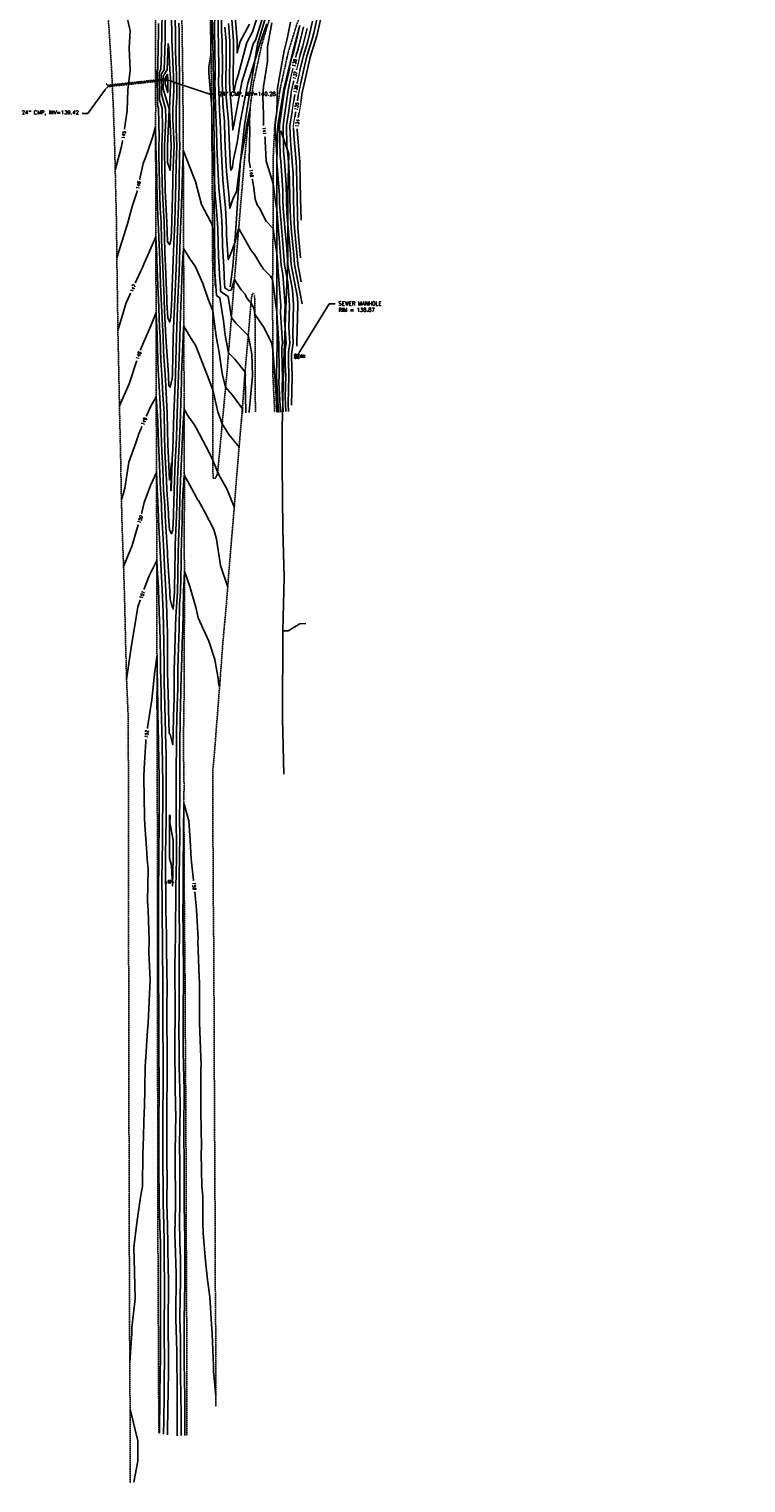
# Model space of a CAD drawing. Header units: feet. Extents: x 351431 to 355879, y 310968 to 329728.
# Tile 1 of 256: x 353261 to 354200, y 310968 to 312870. Entities that reach past the tile are written whole.
import ezdxf

# ---------------------------------------------------------------- set-up
doc = ezdxf.new("R2010")
doc.units = ezdxf.units.FT
doc.header["$MEASUREMENT"] = 0
doc.linetypes.add('D10', pattern=[0.15, 0.1, -0.05])
doc.linetypes.add('D25', pattern=[0.375, 0.25, -0.125])
for name, color, linetype in [('ELTCH-EG2', 253, 'Continuous'), ('ELTCN-EG2', 251, 'Continuous'), ('ELUDC', 153, 'D10'), ('ELUG', 153, 'EGASRT'), ('ELYSP', 1, 'D25'), ('ELYSS', 2, 'Continuous'), ('ESFS', 153, 'Continuous'), ('ESMask', 155, 'Continuous'), ('ESUD-CMP', 13, 'D10'), ('ESUS', 5, 'Continuous'), ('ETTC', 252, 'Continuous'), ('ETUD', 4, 'Continuous'), ('ETUS', 2, 'Continuous')]:
    doc.layers.add(name, color=color, linetype=linetype)
doc.styles.add('ANNO-TOPO', font='simplex.shx')
doc.styles.add('L60', font='simplex', dxfattribs={"height": 2.4})
doc.styles.add('L80', font='simplex', dxfattribs={"height": 4})
doc.styles.add('ROMANSM', font='romansm.shx')
doc.linetypes.add('EGASRT', pattern='A,0.15,-0.07,0.15,-0.04,["G",ROMANSM,S=0.08,R=0,X=-0.005,Y=-0.04],-0.12,0.15,-0.07,0.15,-0.04,[")",ROMANSM,S=0.08,R=0,X=-0.09,Y=-0.04],-0.075', length=1.015)

# ---------------------------------------------------------------- blocks, each defined once
blk = doc.blocks.new('ESUSMHOLE')
for radius, start, end in [(0.0738, 110, 160), (0.0492, 155, 205), (0.0492, 65, 115), (0.0738, 20, 70), (0.0492, 335, 25), (0.0738, 200, 250), (0.0492, 245, 295), (0.0738, 290, 340)]:
    blk.add_arc((0, 0), radius, start, end)
at = {"layer": 'ESMask', "const_width": 0.0738}
blk.add_lwpolyline([(-0.037, 0, 1), (0.037, 0, 1)], format="xyb", close=True, dxfattribs=at)
at = {"layer": 'ESMask'}
blk.add_solid([(0.08, -0.041), (0.08, 0.044), (0.219, -0.041), (0.219, 0.044)], dxfattribs=at)
at = {"style": 'L60'}
blk.add_text('SS', height=0.06, dxfattribs=at).set_placement((0.096, -0.027))
blk = doc.blocks.new('ESIPUBSIGN')
at = {"layer": 'ESMask'}
h = blk.add_hatch(color=256, dxfattribs=at)
edge = h.paths.add_edge_path()
edge.add_arc((0, 0), 0.03, 90, 450)
for p, q in [((-0.03, 0.105), (-0.045, 0.105)), ((-0.045, 0.105), (-0.045, 0.066)), ((-0.045, 0.038), (-0.045, -0.039)), ((-0.03, 0.105), (-0.03, 0.066)), ((-0.03, 0.038), (-0.03, -0.039)), ((-0.045, -0.067), (-0.045, -0.106)), ((-0.03, -0.106), (-0.045, -0.106)), ((-0.03, -0.067), (-0.03, -0.106))]:
    blk.add_line(p, q)
for start, end in [(144.2314, 216.3563), (17.9702, 107.0495), (253.5383, 340.7883)]:
    blk.add_arc((0, 0), 0.03, start, end)
blk.add_solid([(-0.045, -0.106), (-0.03, -0.106), (-0.045, 0.105), (-0.03, 0.105)], dxfattribs=at)

msp = doc.modelspace()

# ---------------------------------------------------------------- linework, layer by layer
at = {"layer": 'ELTCH-EG2', "flags": 128}
for points, elevation in [([(353442.8, 312591.7), (353442, 312617.7), (353439.7, 312659), (353439.5, 312667.7), (353439.2, 312678.3), (353438.8, 312717.5), (353440.4, 312752.6), (353440.1, 312766.2), (353434.7, 312785.1), (353434.3, 312811.1), (353438.1, 312817), (353439.6, 312854.7), (353439.8, 312866.9), (353440.1, 312910.9)], 143), ([(353446.9, 312910.4), (353448.3, 312867), (353448.3, 312856.4), (353449.9, 312817), (353450.7, 312809.2), (353450.8, 312789.5), (353449.6, 312766.4), (353449.7, 312752.3), (353451.2, 312717.3), (353449.8, 312680.2), (353449.5, 312668.5), (353448.4, 312620.8), (353448.3, 312617.6), (353447.3, 312596), (353445.7, 312588.1), (353442.8, 312591.7)], 143), ([(353585.6, 312368.9), (353584.3, 312397.9), (353583, 312416.4), (353580.6, 312450.4), (353579.7, 312455.5), (353579.1, 312458.8), (353569.1, 312479.3), (353564.4, 312486.3), (353557.2, 312497.1), (353556, 312503.7), (353552.1, 312512), (353550.2, 312513.9), (353546.1, 312518.9), (353544.4, 312523.2), (353539.3, 312529.1), (353533.4, 312537.6), (353530.3, 312542.7), (353529.2, 312538), (353527.3, 312532.5), (353525.9, 312528.7), (353523.1, 312528), (353517.7, 312531.6), (353517.6, 312533.1), (353517.4, 312536.3), (353516.6, 312559.1), (353514.7, 312586.3), (353514.1, 312609.2), (353513.3, 312626.6), (353511.4, 312648.9), (353510, 312662.5), (353508.1, 312698.2), (353507.7, 312705.5), (353506.5, 312749.7), (353506, 312755.4), (353504.8, 312801.5), (353504.9, 312804.5), (353504.5, 312855), (353504.3, 312857.7), (353504.8, 312903.8)], 144), ([(353590.8, 312368.8), (353588.6, 312408.4), (353588.9, 312416.5), (353588.7, 312420.9), (353588.3, 312457.4), (353588.5, 312459), (353585.9, 312498.9), (353585.3, 312503.2), (353584.7, 312508.4), (353582.2, 312527.2), (353580.3, 312542.6), (353577.6, 312546.8), (353568.2, 312556.2), (353566.9, 312557.7), (353566.9, 312558.3), (353565, 312561.3), (353556.5, 312575.2), (353552.4, 312580.3), (353536.7, 312608.3), (353535.9, 312610.3), (353535.5, 312608.4), (353530.7, 312590.8), (353526.4, 312578.7), (353522.1, 312568.7), (353520, 312600.5), (353519.7, 312609.7), (353518.4, 312636.9), (353517.4, 312648.9), (353514.9, 312673.3), (353513.6, 312698.2), (353512.8, 312715.9), (353511.8, 312749.6), (353510.6, 312764.2), (353509.6, 312801.6), (353509.7, 312812.4), (353509.4, 312854.8), (353508.8, 312862.7), (353509.2, 312903.2)], 143), ([(353594.2, 312369.2), (353592.6, 312398.7), (353593.1, 312416.4), (353592.8, 312426), (353592.5, 312454.1), (353593.2, 312459.1), (353590.6, 312499.5), (353590.9, 312508.5), (353587.3, 312558.8), (353586.9, 312561.1), (353585.8, 312576.4), (353581.6, 312605.4), (353580.9, 312609.5), (353572, 312619), (353563.3, 312635.7), (353560, 312640.2), (353557.5, 312647.5), (353555.9, 312662.5), (353549.7, 312697.4), (353550.3, 312739.4), (353550, 312746.9), (353549.9, 312750.3), (353550.7, 312766.7), (353546.8, 312747.3), (353543.5, 312725), (353538.6, 312700.1), (353538.3, 312698), (353538.2, 312697.8), (353533.2, 312657.2), (353528.5, 312649), (353524.1, 312635.8), (353523.6, 312647.2), (353523.5, 312648.9), (353519.8, 312684.2), (353519.1, 312698.1), (353517.8, 312726.3), (353517.1, 312749.4), (353515.1, 312773), (353514.3, 312801.8), (353514.6, 312820.3), (353514.3, 312854.7), (353513.4, 312867.7), (353513.7, 312902.6)], 142), ([(353452.1, 312894.2), (353453, 312867.4), (353453.1, 312841.4), (353454.1, 312817.2), (353454.6, 312812.4), (353454.7, 312781.4), (353453.9, 312766.8), (353454.1, 312739.7), (353455.1, 312717.2), (353454.2, 312693.5), (353453.6, 312668.3), (353452.9, 312635.9), (353452.2, 312617.6), (353450.5, 312579.4), (353450.2, 312568), (353448.4, 312521.3), (353448.2, 312517.4), (353447.1, 312493.9), (353445.7, 312486.8), (353443.1, 312492.5), (353442, 312512.2), (353441.8, 312517.2), (353440.1, 312560.4), (353439.8, 312568.2), (353439.3, 312577.9), (353438.2, 312617.6), (353436.5, 312647.5), (353435.9, 312667.7), (353435.3, 312692.2), (353435.1, 312717.5), (353436.1, 312740.2), (353435.6, 312766.5), (353432.3, 312778.1), (353431.7, 312813.6), (353434, 312817.2), (353434.9, 312839.8), (353435.4, 312867), (353435.6, 312894.3)], 144), ([(353572.6, 312877.3), (353563.3, 312849.6), (353557.8, 312831.9), (353547.7, 312799.4), (353544.3, 312781.7), (353537.8, 312748.2), (353533.9, 312721.4), (353528.8, 312698), (353527.7, 312689), (353525.7, 312685.6), (353524.8, 312695), (353524.6, 312698.1), (353522.8, 312736.7), (353522.4, 312749.3), (353519.6, 312781.8), (353519.1, 312801.9), (353519.4, 312828.2), (353519.3, 312854.6), (353517.9, 312872.7)], 141), ([(353562.7, 312893.6), (353554.1, 312866.8), (353546.4, 312852.5), (353535.1, 312810.1), (353532.6, 312801.9), (353529.7, 312787.1), (353528.7, 312799.4), (353528.6, 312802.2), (353529.1, 312844), (353529.1, 312854.3), (353526.9, 312882.7)], 139), ([(353550.2, 312876.8), (353537.8, 312853.8), (353533.8, 312839), (353534, 312851.9), (353534, 312854.2), (353531.4, 312887.7)], 138), ([(353597.6, 312369.6), (353596.6, 312389.1), (353597.4, 312416.4), (353596.9, 312431.1), (353596.7, 312450.8), (353598, 312459.2), (353596, 312489.7), (353596.5, 312508.7), (353593.7, 312548.9), (353591.3, 312561.3), (353588.5, 312601.7), (353588.2, 312605.5), (353585.7, 312634.6), (353583.5, 312647.1), (353580.9, 312668.1), (353572, 312697.3), (353570, 312732.9), (353568.5, 312745.2), (353568.4, 312758.4), (353567.6, 312781.9), (353568.3, 312795.2), (353573.6, 312827.8), (353573.5, 312847.1), (353579.3, 312878.4)], 141), ([(353617.8, 312539.6), (353613.3, 312562.6), (353612.9, 312568.1), (353609.4, 312604.8), (353608.5, 312616.4), (353607.7, 312647.5), (353607.1, 312680.8), (353606, 312696.8), (353603.5, 312724.5), (353603, 312743.7), (353606.8, 312767.1), (353609.6, 312787.7), (353615.9, 312816.1), (353620.6, 312835.7), (353626, 312852.9), (353629.9, 312869), (353632.6, 312880.8)], 136), ([(353617.6, 312620.2), (353616.9, 312647.7), (353616.1, 312695), (353616, 312696.5), (353612.3, 312738), (353612.2, 312743.3), (353618, 312780.2), (353618.7, 312785.2), (353628.9, 312831.1), (353629.5, 312833.7), (353638.3, 312861.6), (353639.1, 312865), (353643.6, 312884.5)], 134), ([(353604.8, 312378), (353606, 312416.2), (353605.2, 312441.3), (353605.1, 312444.2), (353607.4, 312459.5), (353606.7, 312470), (353607.8, 312509.2), (353606.4, 312529.1), (353600.1, 312561.8), (353598.3, 312588.3), (353596.7, 312605.2), (353594.1, 312635.8), (353593.8, 312647.2), (353593.6, 312659.5), (353590.9, 312697.3), (353590.3, 312704.1), (353589.4, 312744.2), (353589.8, 312747.3), (353596, 312791.4), (353596.5, 312793.7), (353607.3, 312838.7), (353607.6, 312839.8), (353616.1, 312875)], 139), ([(353612.3, 312456.2), (353612, 312455.6), (353612, 312456.6), (353611.9, 312458.5), (353612.1, 312459.6), (353612.1, 312460.2), (353613.5, 312509.4), (353612.8, 312519.1), (353604.5, 312562.1), (353603.2, 312581.6), (353600.9, 312605.1), (353598.9, 312629.3), (353598.4, 312647.3), (353598.1, 312666.6), (353596, 312697.2), (353594.7, 312710.9), (353593.9, 312744), (353595.5, 312753.9), (353600.6, 312790.2), (353603, 312801.2), (353611.7, 312837.7), (353613.7, 312844.1), (353620.7, 312873)], 138), ([(353618.9, 312510.7), (353608.9, 312562.3), (353608.1, 312574.9), (353605.2, 312604.9), (353603.7, 312622.8), (353603, 312647.4), (353602.6, 312673.7), (353601, 312697), (353599.1, 312717.7), (353598.5, 312743.9), (353601.1, 312760.5), (353605.1, 312788.9), (353609.5, 312808.6), (353616.2, 312836.7), (353619.9, 312848.5), (353625.3, 312871)], 137), ([(353443.5, 312851.4), (353444.6, 312845.8), (353445.7, 312816.8), (353446.8, 312805.9), (353446.8, 312797.6), (353445.3, 312765.9), (353445.3, 312765), (353447.3, 312717.3), (353446, 312685.3), (353444.8, 312689.4), (353442.8, 312695.5), (353442.5, 312717.5), (353444.7, 312765), (353444.7, 312765.9), (353437.2, 312792.1), (353436.9, 312808.5), (353442.1, 312816.8), (353443.5, 312851.4)], 142), ([(353439.5, 312806), (353442.8, 312811.2), (353443.3, 312803.7), (353443, 312787.4), (353439.6, 312799.1), (353439.5, 312806)], 141), ([(353545.2, 312368.2), (353544.3, 312414.7), (353544.6, 312417.7), (353544.5, 312419.6), (353544.2, 312421.2), (353530.7, 312438.1), (353522.6, 312446.6), (353518.3, 312469.6), (353515.9, 312488.3), (353511.1, 312518.7), (353506.7, 312521.7), (353506.1, 312533.7), (353504.7, 312552.5), (353504.4, 312555.8), (353504.2, 312560.2), (353503.3, 312594.5), (353501.7, 312612.5), (353500.5, 312615.2), (353499, 312618.5), (353487.3, 312640.8), (353479.4, 312670.7), (353476.7, 312677.4), (353463.3, 312711.8), (353463.1, 312704.8), (353462.3, 312685.2), (353461.9, 312667.8), (353461.9, 312666), (353460.2, 312617.5), (353459.8, 312610.1), (353458.4, 312567.6), (353457.8, 312551.4), (353456.3, 312517.4), (353455.3, 312493.9), (353454.5, 312467.5), (353453.8, 312435.6), (353453.1, 312417.8), (353451.2, 312376.4), (353450.9, 312367.4), (353449.5, 312319.3), (353449.5, 312317.9), (353449.4, 312316.9), (353447.3, 312267.2), (353447.3, 312266.3), (353447.2, 312266.1), (353447, 312267.2), (353447.9, 312302.4), (353445.3, 312280), (353443.5, 312317.9), (353443.2, 312325.7), (353442.4, 312367.5), (353440.3, 312403.3), (353439.5, 312417.8), (353437.4, 312448.3), (353436.9, 312467.4), (353435.6, 312490.9), (353434.4, 312517.3), (353433.7, 312535.9), (353432.5, 312568.1), (353430.7, 312608.1), (353430.4, 312617.5), (353430, 312624.6), (353428.8, 312667.7), (353428.2, 312693.4), (353428, 312703.9), (353427.6, 312717.6), (353427.1, 312742.2), (353422.9, 312728.3), (353416.8, 312710.7), (353413.4, 312700.9), (353411, 312694.2), (353402.5, 312656.3), (353396.6, 312638.1), (353390.2, 312615.4), (353376.3, 312570.9)], 146), ([(353540.8, 312368), (353540.7, 312373.3), (353527.7, 312391), (353518.7, 312401.5), (353514.2, 312419.6), (353510.2, 312446.9), (353506.2, 312468.3), (353502.1, 312501.6), (353495.8, 312516.9), (353489, 312537.5), (353479.4, 312559.3), (353472.5, 312569.3), (353463.7, 312583.3), (353463, 312575.8), (353462.7, 312572.6), (353462.6, 312567.4), (353462.5, 312566.5), (353460.4, 312517.4), (353460, 312509.3), (353458.7, 312467.5), (353458.4, 312452.5), (353457.1, 312417.7), (353456, 312392.8), (353455.3, 312367.3), (353454.4, 312336.1), (353453.4, 312317.8), (353452.8, 312304.3), (353451.2, 312267.2), (353450.5, 312235.7), (353450.4, 312233), (353449.8, 312215), (353448.1, 312209.9), (353445.3, 312215.1), (353444.1, 312232.8), (353444, 312236.9), (353441.7, 312267.3), (353441.2, 312279.8), (353439.4, 312317.7), (353438.6, 312339.8), (353438.1, 312367.6), (353436.6, 312391.4), (353435.2, 312417.7), (353434, 312435.9), (353433, 312467.5), (353432.3, 312480.2), (353430.8, 312517.3), (353430.5, 312523.6), (353428.8, 312568), (353428.5, 312574.8), (353428.3, 312580.9), (353427.4, 312598.2), (353421.5, 312584.6), (353411.5, 312562.5), (353410.1, 312558.4), (353407.4, 312553.1), (353388.6, 312511.8), (353377.8, 312475.8)], 147), ([(353536.4, 312323.3), (353523, 312339.8), (353514.3, 312353.8), (353508.7, 312369.4), (353502.1, 312398.3), (353495.1, 312416.4), (353479.8, 312455.6), (353477.7, 312459.2), (353473, 312466.6), (353466.9, 312476.3), (353464.1, 312481.4), (353463.7, 312478.4), (353463.3, 312467.5), (353462.8, 312459.4), (353462.7, 312457.9), (353461.2, 312417.6), (353460.8, 312409.2), (353459.6, 312367.2), (353459.2, 312352.9), (353457.4, 312317.6), (353456.2, 312291.7), (353455.2, 312267.2), (353454.7, 312246.5), (353454.3, 312233.2), (353452.9, 312195.6), (353452.7, 312185.8), (353451.9, 312138.8), (353451.8, 312133.9), (353450.2, 312111.5), (353447.7, 312117.3), (353446, 312124.1), (353445.7, 312132.1), (353445.6, 312134.4), (353442.8, 312181), (353442.5, 312186), (353442.2, 312192.3), (353439.7, 312232.3), (353439.1, 312247.2), (353437.6, 312267.3), (353436.4, 312295), (353435.3, 312317.5), (353434, 312353.9), (353433.7, 312367.7), (353433, 312379.5), (353430.9, 312417.6), (353430.6, 312423.4), (353429.2, 312467.5), (353429.1, 312469.5), (353428.6, 312480.9), (353428.3, 312487.1), (353427.8, 312499.3), (353420.7, 312482.1), (353411.5, 312461.1), (353406.2, 312447.6), (353402.6, 312436.6), (353392.3, 312406), (353379.8, 312377.4)], 148), ([(353530, 312245.1), (353520.5, 312268.8), (353509.8, 312287.1), (353509, 312289.5), (353508.3, 312290.8), (353506.9, 312294.3), (353502.1, 312306), (353497.7, 312315.1), (353480, 312348.6), (353477.7, 312352.7), (353469, 312364.8), (353465.6, 312370.8), (353464.4, 312373.1), (353464.3, 312371.8), (353464.1, 312367.2), (353463.3, 312355.9), (353461.3, 312317.4), (353459.6, 312279), (353459.1, 312267.2), (353458.9, 312257.2), (353458.2, 312233.4), (353457.4, 312211.1), (353456.6, 312185.1), (353456.2, 312154.8), (353455.8, 312133.9), (353453.4, 312101.3), (353453.1, 312088.3), (353451.8, 312043.2), (353451.5, 312033), (353451.3, 311991.6), (353451.1, 311984.9), (353449.8, 311933.7), (353446, 311947.4), (353444.9, 311948.6), (353443.9, 311980.2), (353443.8, 311985.4), (353442.6, 312028.4), (353442.6, 312033), (353442.5, 312083.1), (353442.3, 312089.4), (353441.3, 312119.7), (353440.7, 312135.1), (353438.8, 312167.3), (353437.7, 312186.4), (353436.6, 312210.2), (353435.2, 312231.9), (353434.2, 312257.4), (353433.4, 312267.3), (353431.6, 312310.2), (353431.3, 312317.3), (353429.4, 312365.7), (353429.4, 312366.5), (353429.3, 312367.8), (353428.3, 312383.2), (353428, 312389.1), (353421, 312377), (353411.5, 312356.4), (353405.2, 312340.6), (353401.4, 312328.7), (353392.2, 312303.7), (353386.7, 312269.3), (353385.2, 312262.9), (353382.4, 312254.7)], 149), ([(353437.4, 311031.7), (353437.7, 311049.4), (353438.1, 311083.6), (353438.3, 311101.4), (353438.7, 311131.5), (353438.3, 311156), (353438.3, 311183.6), (353438.6, 311204.6), (353438.6, 311231.6), (353438.2, 311255.6), (353438.3, 311282.6), (353437.8, 311306.1), (353436.9, 311332.9), (353436.9, 311353.6), (353436.7, 311384.1), (353436.6, 311402.6), (353436.4, 311432.6), (353436.7, 311454.8), (353437, 311484.4), (353437.1, 311506.2), (353436.9, 311533.6), (353436.5, 311554.8), (353436.4, 311584.9), (353436.6, 311604.5), (353436.4, 311633.9), (353436.2, 311654.4), (353436.1, 311684.9), (353435.7, 311701.9), (353435.6, 311733.6), (353435.3, 311753.4), (353435.7, 311785.7), (353436, 311803), (353436.3, 311834.2), (353436.4, 311855.3), (353436.5, 311885.3), (353436.3, 311905.4), (353435.6, 311934.5), (353435.1, 311951.8), (353434.6, 311985.8), (353434.2, 311999.9), (353433.6, 312035.2), (353433.6, 312049), (353432.7, 312087.4), (353432.4, 312095), (353430.9, 312136.6), (353430.7, 312139.9), (353429.7, 312157.7), (353429.2, 312165.8), (353428.6, 312174.8), (353418.7, 312154.9), (353412.3, 312137.7), (353403.9, 312114.1), (353400.1, 312089.8), (353395.5, 312064.1), (353389.1, 312019.3)], 151), ([(353510.9, 312010), (353509.2, 312016.4), (353509.3, 312017.9), (353504.7, 312045.4), (353496.6, 312069.2), (353482.7, 312099.7), (353480.2, 312112.2), (353471.9, 312140.8), (353464.8, 312160.7), (353463.9, 312140.9), (353463.8, 312138.3), (353463.7, 312133.8), (353463.7, 312133.4), (353462.6, 312083.8), (353462.5, 312079.3), (353460.8, 312033.3), (353460.7, 312024.1), (353459.7, 311984), (353459.3, 311969.3), (353459, 311932.7), (353459, 311919.4), (353458.9, 311883.5), (353458.8, 311867.1), (353458.6, 311832.3), (353458.8, 311818.7), (353458.5, 311783.5), (353458.1, 311765.5), (353458.1, 311731.6), (353457.9, 311716.1), (353458.3, 311683.1), (353457.8, 311662.4), (353457.9, 311632.3), (353458.1, 311613.6), (353457.8, 311582.8), (353457.6, 311561.8), (353457.8, 311531.9), (353458, 311512.2), (353458.8, 311482.7), (353459.1, 311462.8), (353458.7, 311431), (353458.4, 311412.2), (353458.8, 311382), (353459, 311360.9), (353458.7, 311331.2), (353458.3, 311312.6), (353458.9, 311281.3), (353459.6, 311261.6), (353459.6, 311230.2), (353459.4, 311212.5), (353459, 311181.4), (353459.8, 311158.1), (353459.7, 311129.7), (353459.9, 311109), (353460.3, 311081.4), (353460.4, 311058.4), (353460.4, 311029.6)], 151), ([(353432.2, 311032.6), (353432.3, 311051.4), (353432.5, 311062.5), (353432.7, 311083.8), (353432.7, 311085.4), (353433.4, 311132.8), (353433.3, 311137), (353433.3, 311183.9), (353433.4, 311188.3), (353433.4, 311232.5), (353433.3, 311239.1), (353433.4, 311283), (353433.2, 311290.5), (353431.7, 311333.9), (353431.8, 311335.4), (353431.4, 311384.4), (353431.4, 311386.2), (353431.2, 311433.6), (353431.3, 311435.6), (353431.8, 311484.7), (353431.8, 311488.6), (353431.4, 311534.5), (353431.4, 311536.8), (353431.2, 311585), (353431.2, 311586.8), (353430.8, 311630.4), (353430.8, 311632.8), (353430.8, 311635), (353430.8, 311642.2), (353430.8, 311685.3), (353430.7, 311686.2), (353430.7, 311734.8), (353430.7, 311737.2), (353431.2, 311785.9), (353431.3, 311788.6), (353431.7, 311835.2), (353431.8, 311839.9), (353431.9, 311885.5), (353431.8, 311890.8), (353430.7, 311935.7), (353430.7, 311937.6), (353430.1, 311976), (353430, 311982.4), (353429.9, 311986), (353429.4, 312007.5), (353429.2, 312036.1), (353428.9, 312049.3), (353427.4, 312038.2), (353426.3, 312030.4), (353422.1, 311992.6), (353416.7, 311956.2), (353414.9, 311944.8), (353412.7, 311909.9), (353411.8, 311892.9), (353411.9, 311890.7), (353412.5, 311839.2), (353412.5, 311837.8), (353413, 311828.4), (353415.6, 311792.5), (353416, 311783.9), (353417.2, 311770.7), (353416.4, 311729.5), (353417.5, 311717), (353418.6, 311678), (353418.4, 311662.4), (353420, 311625.8), (353419.2, 311607.4), (353417.5, 311570), (353416.6, 311559.7), (353413.6, 311512.1), (353412.4, 311458.2), (353412.1, 311454.1), (353410.7, 311407), (353410.6, 311399.1), (353409.8, 311355.8), (353407.3, 311341.6), (353402.6, 311308.1), (353398.8, 311275.6), (353398.9, 311260.6), (353400, 311226.1), (353400.5, 311208.4), (353396.2, 311171), (353395.9, 311163.5), (353393.2, 311125.5)], 152), ([(353505.9, 311081.8), (353502.9, 311113.9), (353502.9, 311121.1), (353501.1, 311163), (353500.1, 311175.3), (353497.9, 311211.1), (353495, 311233.5), (353492.6, 311258.3), (353489.3, 311294.1), (353488.9, 311308.3), (353488.8, 311343), (353487.6, 311355.8), (353486.7, 311399), (353487, 311408.1), (353486.3, 311453.4), (353486.5, 311462.5), (353486.1, 311507.2), (353486.6, 311515.9), (353486.1, 311524.8), (353484.4, 311569.7), (353484.4, 311575.8), (353484.5, 311622.8), (353484, 311629.1), (353482.5, 311676.7), (353482.7, 311680.2), (353480.8, 311717.7), (353479.6, 311727.7), (353479.4, 311731.2), (353478.9, 311736.9), (353473.6, 311784), (353472.3, 311808.9), (353470.7, 311834.3), (353464.3, 311855.8), (353463.9, 311844.6), (353463.6, 311832.4), (353463.6, 311805.9), (353463.2, 311782.5), (353463, 311741.9), (353463, 311731.7), (353462.9, 311719.4), (353463.4, 311682.2), (353463.3, 311681.1), (353463.5, 311632.3), (353463.5, 311631.6), (353463.1, 311581.8), (353463.1, 311580.4), (353463.4, 311531.7), (353463.4, 311531), (353464.6, 311481.8), (353464.7, 311481), (353464.2, 311431.1), (353464.1, 311428.9), (353464.7, 311380.7), (353464.7, 311378.6), (353464.3, 311341.7), (353464.3, 311337.1), (353464.4, 311331.2), (353465.3, 311286.1), (353465.5, 311280.8), (353465.2, 311264), (353465.3, 311230.2), (353465.2, 311229.5), (353464.6, 311180.3), (353464.7, 311176.7), (353464.6, 311129.8), (353464.6, 311125.3), (353465.3, 311080.1), (353465.3, 311075.8), (353465.3, 311029.8)], 152), ([(353446.1, 311840.1), (353445.8, 311832.1), (353449.9, 311808.9), (353450.2, 311788.9), (353450.2, 311785.3), (353449.3, 311748.9), (353447.9, 311775.7), (353445.2, 311785.3), (353445.1, 311816.5), (353445.3, 311831.8), (353445.3, 311832.1), (353445.4, 311841.6), (353446.1, 311840.1)], 149), ([(353393.7, 311064), (353403.9, 311022.7), (353403.9, 310996.2), (353398.8, 310968.7)], 152)]:
    msp.add_lwpolyline(points, dxfattribs=dict(at, elevation=elevation))
at = {"layer": 'ELTCN-EG2', "flags": 128}
for points, elevation in [([(353382.4, 313017.5), (353382.5, 313010.1), (353382.9, 312996.5), (353383.4, 312991.6), (353383, 312990.5), (353380.2, 312983.8), (353378, 312979), (353377.4, 312977.8), (353382.7, 312971), (353387.1, 312941.7), (353385.2, 312919.1), (353388.6, 312890.9), (353393.9, 312867.9), (353392.5, 312845.5), (353393.8, 312816), (353390.9, 312790.6), (353389.8, 312763.7), (353385.2, 312730.5), (353382, 312714.8), (353374.3, 312685.8)], 145), ([(353457.4, 312878), (353457.8, 312867.7), (353457.9, 312826.4), (353458.3, 312817.4), (353458.4, 312815.6), (353458.6, 312773.2), (353458.3, 312767.3), (353458.6, 312727), (353459, 312717.2), (353458.6, 312706.8), (353457.8, 312668), (353457.4, 312650.9), (353456.2, 312617.6), (353455.2, 312594.8), (353454.3, 312567.8), (353453.1, 312536.3), (353452.3, 312517.4), (353450.5, 312478.6), (353450.2, 312467.6), (353449.1, 312418.7), (353449.1, 312417.9), (353448.8, 312413), (353446, 312401.6), (353444.6, 312403.8), (353443.9, 312415.3), (353443.8, 312417.9), (353440.9, 312460.8), (353440.7, 312467.4), (353438.8, 312501.6), (353438.1, 312517.2), (353436.9, 312548.2), (353436.1, 312568.2), (353435, 312593), (353434.3, 312617.6), (353433.2, 312636.1), (353432.4, 312667.7), (353431.5, 312706.1), (353431.3, 312717.6), (353431.8, 312727.9), (353431, 312766.8), (353429.8, 312771.1), (353429.1, 312816.2), (353429.9, 312817.4), (353430.2, 312824.9), (353431, 312867.2), (353431.1, 312877.7)], 145), ([(353549.6, 312368.3), (353549.6, 312369.7), (353554.1, 312416.3), (353553, 312445.2), (353548.6, 312468), (353548.4, 312469), (353548.3, 312469.2), (353532.9, 312484.4), (353526.3, 312492.4), (353521.9, 312520.1), (353512.2, 312526.7), (353511.9, 312533.4), (353510.8, 312548), (353510.4, 312559), (353509.5, 312572.2), (353508.5, 312608.7), (353508.1, 312616.3), (353505.3, 312648.8), (353505, 312651.6), (353504, 312671.7), (353502.9, 312684.7), (353501.7, 312713.1), (353501.3, 312723.9), (353500.5, 312767.6), (353497, 312812.7), (353496.6, 312820.8), (353499.6, 312836.7), (353499.7, 312864.9), (353500, 312886.7)], 145), ([(353569.3, 312892), (353558.1, 312856.8), (353555, 312851.1), (353550.6, 312834.3), (353540.1, 312800.6), (353531.2, 312754.3), (353530.2, 312749), (353529.6, 312744.7), (353528.2, 312738.4), (353527.8, 312747.1), (353527.7, 312749.2), (353524.2, 312790.6), (353523.8, 312802.1), (353524.3, 312836.1), (353524.2, 312854.4), (353522.4, 312877.7)], 140), ([(353601.1, 312370), (353600.6, 312379.4), (353601.7, 312416.3), (353601, 312436.2), (353600.9, 312447.5), (353602.7, 312459.4), (353601.3, 312479.8), (353602.2, 312508.9), (353600.1, 312539), (353595.7, 312561.6), (353593.4, 312595), (353592.4, 312605.4), (353589.4, 312642.2), (353589.2, 312647.1), (353589.1, 312652.4), (353586, 312696.3), (353585.9, 312697.5), (353585.6, 312704.1), (353583.8, 312744.4), (353585.9, 312763), (353586.8, 312792.9), (353588.8, 312805.5), (353595.6, 312841.9), (353599.5, 312857.7), (353603.7, 312879.4)], 140), ([(353616.9, 312570.7), (353613.7, 312604.6), (353613.2, 312609.9), (353612.3, 312647.6), (353611.6, 312687.9), (353611, 312696.7), (353607.9, 312731.2), (353607.6, 312743.5), (353612.4, 312773.7), (353614.2, 312786.4), (353622.4, 312823.6), (353625.1, 312834.7), (353632.2, 312857.2), (353634.5, 312867), (353638.1, 312882.6)], 135), ([(353442.5, 311030.6), (353443.3, 311068.9), (353443.5, 311083.4), (353443.8, 311117.3), (353444, 311130.3), (353443.4, 311175), (353443.4, 311183.3), (353443.8, 311220.8), (353443.8, 311230.7), (353443.1, 311272.1), (353443.2, 311282.3), (353442.4, 311321.7), (353442, 311332), (353442.1, 311371.7), (353442, 311383.7), (353441.7, 311419), (353441.6, 311431.7), (353442, 311474), (353442.2, 311484.1), (353442.4, 311523.7), (353442.4, 311532.6), (353441.7, 311572.8), (353441.6, 311584.8), (353442.1, 311622.2), (353442, 311632.7), (353441.5, 311674.1), (353441.5, 311684.6), (353440.6, 311717.6), (353440.6, 311732.5), (353440, 311769.7), (353440.2, 311785.5), (353440.6, 311817.4), (353440.8, 311833.1), (353441.1, 311870.7), (353441.1, 311885), (353440.8, 311920), (353440.5, 311933.3), (353439.5, 311966), (353439.2, 311985.6), (353438.4, 312014.1), (353438.1, 312034.1), (353438, 312066.1), (353437.5, 312088.4), (353436.9, 312107.4), (353435.8, 312135.8), (353434.8, 312153.6), (353432.9, 312186.7), (353431, 312228), (353430.7, 312231.5), (353429.5, 312261), (353429.3, 312267.3), (353428.6, 312281.1), (353428.3, 312289.9), (353420.4, 312273), (353412, 312250.5), (353407.3, 312230.1), (353404.4, 312221.6), (353396.4, 312194.3), (353385.2, 312167.1)], 150), ([(353521.5, 312139.8), (353512.2, 312168.3), (353506.8, 312202.7), (353503.5, 312215.5), (353491, 312238.9), (353483.1, 312253.2), (353482.1, 312254.2), (353480.2, 312258.1), (353469.1, 312278.2), (353464.7, 312286.3), (353463.3, 312267.3), (353462.9, 312262.8), (353462, 312233.6), (353461.8, 312226.5), (353460.6, 312184.3), (353460.4, 312170.8), (353459.7, 312133.8), (353458.5, 312117.4), (353457.8, 312086), (353457.1, 312061.3), (353456.1, 312033.1), (353456, 312007.9), (353455.4, 311984.5), (353454.6, 311950.8), (353454.4, 311932.6), (353454.2, 311900.9), (353454.2, 311884), (353454.1, 311847.5), (353454, 311832.3), (353454.5, 311803.8), (353454.4, 311784.4), (353453.4, 311747.4), (353453.4, 311731.5), (353453, 311700.2), (353453.2, 311684), (353452.3, 311643.8), (353452.3, 311632.2), (353452.7, 311595.6), (353452.6, 311583.8), (353452.1, 311543.1), (353452.2, 311532), (353452.7, 311493.5), (353452.9, 311483.6), (353453.5, 311444.6), (353453.3, 311430.9), (353452.7, 311395.5), (353452.9, 311383.3), (353453.3, 311343.3), (353453.2, 311331.3), (353452.4, 311293.4), (353452.7, 311281.7), (353453.9, 311241.9), (353453.9, 311230.3), (353453.6, 311195.6), (353453.4, 311182.5), (353454.8, 311139.6), (353454.8, 311129.6), (353455.2, 311092.8), (353455.3, 311082.7), (353455.5, 311041.1), (353455.5, 311029.4)], 150)]:
    msp.add_lwpolyline(points, dxfattribs=dict(at, elevation=elevation))
at = {"layer": 'ELUDC'}
msp.add_lwpolyline([(353441.4, 312804.1), (353364.6, 312795.9)], dxfattribs=at)
at = {"layer": 'ELUG', "flags": 128}
for points in [[(353594.8, 311895.2), (353593.4, 311968.1), (353593.8, 312082.6), (353595.3, 312152.7), (353593.5, 312215.7), (353592.6, 312300.5), (353592.7, 312348.2), (353594.6, 312424.8), (353600.4, 312571.3), (353600.4, 312656.6), (353601.7, 312706.8), (353591.2, 312737)], [(353593.8, 312082.6), (353600.5, 312082.9), (353616.1, 312092), (353623.9, 312092.4)]]:
    msp.add_lwpolyline(points, dxfattribs=at)
at = {"layer": 'ELYSP', "flags": 128}
for points in [[(353502.6, 312282.5), (353505.8, 312282.8), (353508.1, 312288.6), (353511.3, 312320.7), (353515.9, 312371.4), (353520.5, 312420.6), (353524.5, 312470.3), (353528.6, 312521), (353529.4, 312532.3), (353535.8, 312608.3), (353539.1, 312648.7), (353543.3, 312697.4), (353548.1, 312747.1), (353554.9, 312798.1), (353565.8, 312848.9), (353577.8, 312888.9), (353594.3, 312929.6), (353610.1, 312962.4), (353635.8, 313008.1), (353668.1, 313053.2), (353703.2, 313094.2), (353736.6, 313127.4), (353776.6, 313160.9), (353814.7, 313191.6), (353851.2, 313219.6), (353891.7, 313252.1), (353924.8, 313280.7), (353960.5, 313319.3), (353985, 313355.8), (354006.8, 313407.2), (354022.8, 313448.4), (354038.7, 313494.5), (354046.7, 313528.6), (354052.2, 313575), (354053.7, 313610), (354053, 313622.7), (354053.8, 313628.4, 0.087959), (354056.6, 313641.5), (354059.6, 313695.1), (354059.9, 313701), (354060.3, 313706, 0.385687), (354052.3, 313716.8), (354016.6, 313718.8), (353980.4, 313720.7), (353971.9, 313720.3), (353970.9, 313719.7), (353969.9, 313719), (353968.8, 313718.1), (353968.2, 313717.7), (353967.6, 313717.1), (353967.2, 313716.6), (353966.7, 313716.1), (353966.4, 313715.5), (353966.1, 313714.9), (353965.9, 313714.3), (353965.7, 313713.7), (353965.5, 313713.1), (353965.4, 313712.5), (353965.3, 313711.9), (353965.3, 313711.3), (353965.2, 313710.7), (353965.3, 313710.1), (353965.4, 313708.8), (353965.6, 313707.5), (353965.7, 313707), (353965.9, 313706.5), (353966.2, 313706), (353966.5, 313705.5), (353967.2, 313704.5), (353967.9, 313703.7), (353968.9, 313702.7), (353979.4, 313692.8), (353981.3, 313690.5), (353983, 313688.3), (353984, 313687), (353985.8, 313684), (353987.8, 313681.1), (353988.2, 313680.4), (353988.9, 313679.2), (353990.7, 313675.3), (353994, 313668.3), (353994.8, 313666.6), (353995.6, 313664.8), (353996.3, 313663.1), (353997, 313661.2), (353997.7, 313659.4), (353998.3, 313657.4), (353998.9, 313655.3), (353999.5, 313653.1), (354000, 313650.6), (354000.5, 313648.1), (354000.9, 313645.5), (354001.3, 313642.9), (354001.7, 313640.3), (354002.2, 313635.7), (354002.5, 313632.1), (354002.7, 313629.8), (354004.6, 313610.1), (354002.4, 313576.6)], [(353583, 312369.3), (353580.7, 312416.3), (353580.6, 312458.8), (353580.2, 312508.6), (353580.4, 312561.3), (353580.9, 312605.3), (353580.9, 312647.1), (353580.8, 312697.3), (353583.1, 312744.4), (353590.3, 312792.6), (353600.9, 312840.7), (353611.9, 312876.4), (353628.3, 312917.3), (353641.4, 312944.4), (353665.9, 312988.4), (353695.6, 313030.2), (353729, 313069.6), (353759.7, 313100), (353798.7, 313133), (353835.6, 313162.7), (353874.1, 313192.1), (353914, 313224.2), (353949.5, 313254.9), (353987.9, 313295.9), (354017.5, 313335.9), (354047, 313386.9), (354067.3, 313432.3), (354084.1, 313480.4), (354098.1, 313520.3), (354099.8, 313524.7), (354099.3, 313535), (354103.8, 313576), (354106.6, 313624.3), (354107.8, 313647.2, -0.406198), (354176.6, 313708.4), (354199.9, 313705.5)], [(353502.3, 312282.4), (353502, 312317.4), (353502, 312367.5), (353502.2, 312417.8), (353502.1, 312467.8), (353502, 312517.5), (353501.8, 312567.8), (353501.7, 312617.7), (353501.1, 312667.7), (353500.9, 312717.6), (353500.5, 312767.6), (353500, 312817.6), (353499.1, 312867.6), (353498.1, 312918), (353497.2, 312967.9), (353496.6, 313017.7), (353496.1, 313067.7), (353495.3, 313117.6), (353494.4, 313167.7), (353493.4, 313217.6), (353492.5, 313267.6), (353491.6, 313317.6), (353490.5, 313367.7), (353490.5, 313384.8), (353494.2, 313389.2), (353501.9, 313395.3), (353510.9, 313396.2), (353519.4, 313395), (353524.6, 313392.2), (353534.3, 313381.3), (353550.9, 313363.5, 0.085353), (353632.4, 313305.4, 0.094612), (353728.2, 313282.6, 0.10022), (353827.7, 313298, 0.098581), (353915, 313350.5, 0.105913), (353976.3, 313433.1, 0.104216), (354000.1, 313534.7), (354002.4, 313576.6)]]:
    msp.add_lwpolyline(points, format="xyb", dxfattribs=at)
for points in [[(353439.9, 313673.7), (353440.9, 313661.4), (353440, 313641.2), (353437.6, 313638.3), (353435.1, 313629), (353432.7, 313617.4), (353429.6, 313567.3), (353429.4, 313517.5), (353429.6, 313467.2), (353429.7, 313417.8), (353429.6, 313366.7), (353429.7, 313317.5), (353429.7, 313267.5), (353429.5, 313216.7), (353429.2, 313166.8), (353428.8, 313117.3), (353428.1, 313067.5), (353427.8, 313017.5), (353427.3, 312967.5), (353427.3, 312918.3), (353427.1, 312867.1), (353427, 312817.5), (353427.2, 312766.8), (353427.1, 312717.5), (353427.3, 312667.6), (353427.3, 312617.5), (353427.5, 312567.7), (353427.7, 312517.3), (353428, 312467.3), (353428, 312417.6), (353427.9, 312367.7), (353428.4, 312317), (353428.3, 312267.1), (353428.5, 312231.2), (353428.6, 312186.9), (353428.6, 312136.7), (353428.8, 312086.2), (353429, 312036.1), (353428.9, 311986), (353429.2, 311936), (353429.2, 311885.6), (353429.4, 311835.6), (353429.4, 311785.7), (353429.4, 311735), (353429.5, 311685.2), (353429.6, 311635), (353429.7, 311584.8), (353429.8, 311534.8), (353429.8, 311484.7), (353429.9, 311433.8), (353430, 311384.2), (353430.2, 311334), (353430.1, 311283.2), (353430.6, 311232.8), (353430.6, 311183.7), (353431, 311133), (353431.1, 311083.5), (353431.3, 311032.6)], [(353439.9, 313673.7), (353443.8, 313672.9), (353445.8, 313661.4), (353447.2, 313641.7), (353447.9, 313638.5), (353448, 313617.6), (353449.2, 313567.5), (353450.2, 313517.6), (353450.8, 313467.9), (353451.6, 313418.1), (353452.6, 313367), (353453.5, 313317.4), (353454.4, 313267.7), (353455.2, 313217.4), (353456.1, 313167.3), (353457.1, 313117.2), (353457.9, 313068), (353459.1, 313017.3), (353460.3, 312967.9), (353461, 312917.5), (353461.8, 312867.9), (353462.5, 312817.6), (353463, 312767.7), (353463.3, 312717.2), (353463.5, 312667.8), (353463.7, 312617.6), (353463.8, 312567.3), (353464.1, 312517.4), (353464.1, 312467.6), (353464.3, 312417.7), (353464.4, 312367.2), (353464.6, 312317.4), (353464.8, 312267.4), (353464.7, 312233.5), (353464.7, 312183.8), (353464.8, 312133.8), (353464.7, 312083.2), (353464.7, 312033.5), (353464.2, 311983.7), (353463.5, 311932.9), (353464.3, 311883), (353464.2, 311832.5), (353464.5, 311782.4), (353464.7, 311731.8), (353465.1, 311682.1), (353465.6, 311632.3), (353465.7, 311581.7), (353466.2, 311531.8), (353466.5, 311481.8), (353466.8, 311431.2), (353467, 311380.7), (353467, 311331.2), (353467.3, 311280.8), (353467.5, 311230.5), (353467.8, 311180.2), (353467.8, 311130), (353467.8, 311080.1), (353467.9, 311030)], [(353351.7, 313017), (353357.7, 312967.2), (353362.7, 312917.3), (353366.3, 312867.5), (353369.5, 312817.3), (353371.8, 312767.1), (353373.5, 312717.2), (353374.7, 312667.2), (353375.9, 312616.9), (353376.4, 312567.2), (353377.2, 312517), (353377.9, 312467.3), (353379, 312417.6), (353380, 312367.2), (353381.2, 312317.3), (353382.1, 312267.5), (353383.3, 312217.2), (353385.2, 312167.1), (353386.7, 312117.4), (353387.8, 312067), (353389.2, 312017.4), (353391.3, 311967.3), (353391.4, 311917.2), (353391.5, 311867.4), (353391.7, 311817.1), (353391.7, 311767.5), (353391.7, 311717.5), (353391.8, 311667.4), (353391.9, 311617.3), (353391.9, 311567.4), (353392.1, 311517.4), (353392.1, 311467.1), (353392.3, 311417.2), (353392.5, 311367.5), (353392.6, 311317.2), (353392.7, 311267), (353393, 311217.2), (353393.1, 311167.5), (353393.3, 311117.1), (353393.7, 311067.1), (353393.7, 311017.4), (353393.9, 310967.7)], [(353506, 311068.3), (353505.9, 311117.6), (353505.8, 311168), (353505.3, 311218.1), (353505.1, 311267.9), (353504.9, 311317.9), (353504.8, 311367.7), (353504.4, 311417.8), (353504.2, 311467.9), (353503.8, 311517.9), (353503.7, 311567.9), (353503.5, 311617.8), (353503.3, 311667.9), (353502.7, 311717.7), (353502.5, 311767.7), (353502.1, 311818.1), (353502, 311867.8), (353501.9, 311899.3), (353503.7, 311918), (353507.6, 311967.6), (353511.5, 312017.8), (353515.2, 312068.3), (353519.8, 312117.7), (353523.6, 312167.8), (353527.9, 312217.8), (353531.9, 312267.7), (353535.9, 312317.8), (353540.3, 312368), (353543.9, 312417.8), (353548.3, 312468.3), (353552.6, 312518.1), (353554, 312524.4), (353556.4, 312523.4)], [(353557.8, 312369.5), (353557.3, 312415.8), (353557.5, 312458.9), (353557.1, 312508.6), (353556.7, 312521.8)]]:
    msp.add_lwpolyline(points, dxfattribs=at)
at = {"layer": 'ELYSS', "flags": 128}
for points in [[(353505, 312533.8), (353504.6, 312558.9), (353504.1, 312608.3), (353503.7, 312648.8), (353504.2, 312698.3), (353503.2, 312749.8), (353503, 312801.4), (353501.9, 312855), (353500.9, 312904.4)], [(353524.5, 312532.8), (353528.2, 312559.5), (353532.2, 312609.1), (353534.6, 312649), (353538.3, 312697.8), (353543.7, 312747.6), (353552.3, 312798.6), (353560.7, 312850.3), (353572.8, 312891.2)], [(353588.1, 312368.4), (353585.2, 312416.6), (353586.3, 312458.9), (353585.8, 312508.3), (353585.9, 312561), (353585.7, 312605.6), (353585.8, 312647.1), (353586, 312697.5), (353587.3, 312744.3), (353594.8, 312791.7), (353606.4, 312838.9), (353615.9, 312875.1)]]:
    msp.add_lwpolyline(points, dxfattribs=at)
at = {"layer": 'ESUD-CMP'}
msp.add_lwpolyline([(353364.7, 312794.9), (353441.5, 312803.1), (353441.3, 312805.1), (353364.5, 312796.9)], close=True, dxfattribs=at)
for points in [[(353441.3, 312805.1), (353442.9, 312807.1)], [(353441.5, 312803.1), (353443.5, 312801.5)], [(353364.5, 312796.9), (353362.5, 312798.5)], [(353364.7, 312794.9), (353363.1, 312792.9)]]:
    msp.add_lwpolyline(points, dxfattribs=at)
at = {"layer": 'ETUD', "linetype": 'ByBlock', "lineweight": -2}
for p, q in [((353497.9, 312785), (353505.4, 312785)), ((353338.6, 312759.8), (353331.1, 312759.8))]:
    msp.add_line(p, q, dxfattribs=at)
for points in [[(353448.5, 312801.7), (353497.9, 312785)], [(353360.2, 312789.8), (353338.6, 312759.8)]]:
    msp.add_lwpolyline(points, dxfattribs=at)
at = {"layer": 'ETUD'}
for points in [[(353448.1, 312800.5), (353441.4, 312804.1), (353448.9, 312802.9)], [(353359.2, 312790.5), (353364.6, 312795.9), (353361.3, 312789.1)]]:
    msp.add_solid(points, dxfattribs=at)
at = {"layer": 'ETUS', "linetype": 'ByBlock', "lineweight": -2}
msp.add_line((353654.5, 312510.6), (353662, 312510.6), dxfattribs=at)
msp.add_lwpolyline([(353616, 312448.4), (353654.5, 312510.6)], dxfattribs=at)
at = {"layer": 'ETUS'}
msp.add_solid([(353617, 312447.8), (353612, 312442), (353614.9, 312449.1)], dxfattribs=at)

# ---------------------------------------------------------------- block references
at = {"layer": 'ESFS', "xscale": 49.99999999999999, "yscale": 49.99999999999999, "zscale": 49.99999999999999, "rotation": 89.62302595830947}
msp.add_blockref('ESIPUBSIGN', (353445.2, 311755.3), dxfattribs=at)
at = {"layer": 'ESUS', "xscale": 50, "yscale": 50, "zscale": 50}
msp.add_blockref('ESUSMHOLE', (353612, 312442), dxfattribs=at)

# ---------------------------------------------------------------- texts
at = {"layer": 'ETUD', "char_height": 5, "style": 'ANNO-TOPO'}
for s, insert, attachment_point in [('24" CMP, INV=140.28', (353509.9, 312788), 1), ('24" CMP, INV=139.42', (353326.6, 312763.7), 3)]:
    msp.add_mtext(s, dxfattribs=dict(at, insert=insert, attachment_point=attachment_point))
at = {"layer": 'ETUS', "insert": (353666.5, 312513.6), "char_height": 5, "attachment_point": 1, "style": 'ANNO-TOPO'}
msp.add_mtext('SEWER MANHOLE\\PRIM = 138.87', dxfattribs=at)

# ---------------------------------------------------------------- next in the draw order: texts
at = {"layer": 'ETTC', "char_height": 4, "attachment_point": 5, "style": 'L80', "bg_fill": 3, "box_fill_scale": 1.5, "bg_fill_color": 256, "bg_fill_true_color": 13158600}
for s, insert, rotation, bg_fill_transparency in [('{138}', (353608.9, 312826, 138), 76.5665, 0), ('{135}', (353611.7, 312769.1, 135), 80.9408, 0), ('{134}', (353612.8, 312747.1, 134), 80.9408, 4840152), ('{145}', (353385.4, 312731.8, 145), 82.0057, 13265248), ('{141}', (353569.5, 312736.8, 141), 276.6871, 0), ('{142}', (353552.5, 312681.5, 142), 280.0542, 9488652), ('{146}', (353404.7, 312666, 146), 77.406, 13265408), ('{147}', (353397.4, 312531.3, 147), 65.4962, 65556), ('{148}', (353404.7, 312443.1, 148), 71.8224, 7629683), ('{149}', (353411.9, 312357.1, 149), 65.428, 7230752), ('{150}', (353406.8, 312228.7, 150), 71.2572, 6646887), ('{151}', (353409.6, 312130, 151), 70.2276, 6646887), ('{152}', (353415.4, 311947.8, 152), 80.9373, 6579265), ('{152}', (353477.6, 311748.5, 152), 276.4434, 6646896)]:
    msp.add_mtext(s, dxfattribs=dict(at, insert=insert, rotation=rotation, bg_fill_transparency=bg_fill_transparency))

# ---------------------------------------------------------------- next in the draw order: texts
at = {"layer": 'ETTC', "insert": (353609.7, 312809.7, 137), "char_height": 4, "attachment_point": 5, "rotation": 76.5665, "style": 'L80', "bg_fill": 3, "box_fill_scale": 1.5, "bg_fill_color": 256, "bg_fill_true_color": 13158600, "bg_fill_transparency": 9501164}
msp.add_mtext('{137}', dxfattribs=at)

# ---------------------------------------------------------------- next in the draw order: texts
at = {"layer": 'ETTC', "insert": (353610.6, 312791.9, 136), "char_height": 4, "attachment_point": 5, "rotation": 77.5345, "style": 'L80', "bg_fill": 3, "box_fill_scale": 1.5, "bg_fill_color": 256, "bg_fill_true_color": 13158600, "bg_fill_transparency": 0}
msp.add_mtext('{136}', dxfattribs=at)

doc.saveas('drawing.dxf')
